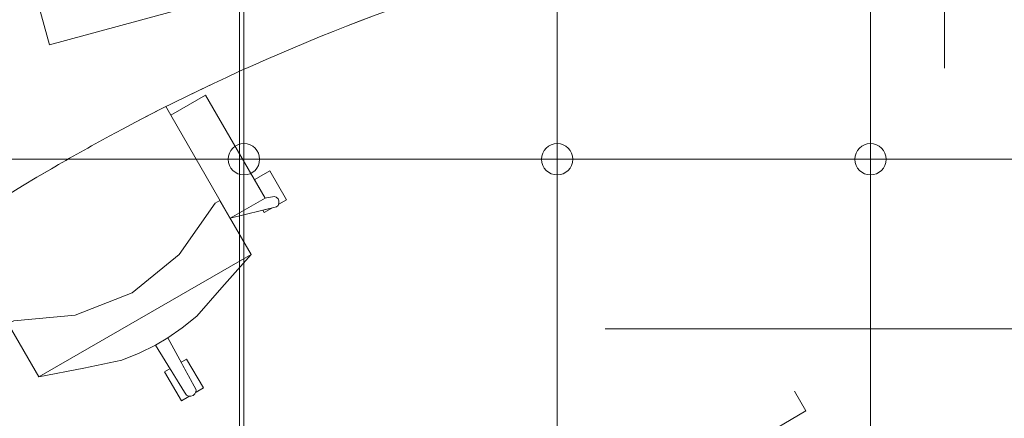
# Model space of a CAD drawing. Header units: metres. Extents: x -45 to 152, y -127 to 99.
# Tile 212 of 256: x -28.771 to -26.885, y -9.622 to -8.857. Entities that reach past the tile are written whole.
import ezdxf

# ---------------------------------------------------------------- set-up
doc = ezdxf.new("R2010")
doc.units = ezdxf.units.M
for name, pattern in [('Achsen 01', [5.291531, 3.175, -1.058062, 0.352704, -0.705764]), ('gestrichelt - 01', [2, 1, -1]), ('Raster 01', [2, 1, -1])]:
    doc.linetypes.add(name, pattern=pattern)
for name, color, linetype, lineweight in [('036_Bodenbelagarbeiten-350 Doppelbodenelement', 7, 'Continuous', 9), ('_1.35m (3D)', 7, 'Continuous', 9), ('_GRU (2D)', 7, 'Continuous', 9), ('_OG 2 (2D)', 7, 'Continuous', 9)]:
    doc.layers.add(name, color=color, linetype=linetype, lineweight=lineweight)
for name, color, linetype, lineweight, true_color in [('ACTES-Einrichtung Aufsicht.', 7, 'Continuous', 9, 0xa6a6a6), ('AV1-Achsen', 1, 'Achsen 01', 18, 0xff0000), ('AV1-Bewegungsfläche', 7, 'gestrichelt - 01', 9, 0xd9d9d9), ('AV1-Raster', 7, 'Raster 01', 9, 0xa6a6a6)]:
    doc.layers.add(name, color=color, linetype=linetype, lineweight=lineweight, true_color=true_color)

# ---------------------------------------------------------------- blocks, each defined once
blk = doc.blocks.new('Group-2')
at = {"layer": 'AV1-Raster'}
for p, q in [((-28.35, -22.95), (-28.35, 1.35)), ((-27, -22.95), (-27, 1.35)), ((1.35, -9.45), (-40.5, -9.45))]:
    blk.add_line(p, q, dxfattribs=at)
blk = doc.blocks.new('1.35m (3D)')
at = {"layer": 'AV1-Raster', "color": 7}
blk.add_blockref('Group-2', (0, 0), dxfattribs=at)
blk = doc.blocks.new('Group-97')
at = {"color": 255, "transparency": 33554559}
blk.add_wipeout([(-28.4192, -9.5634), (-28.4614, -9.5881), (-28.4937, -9.5328), (-28.4515, -9.5081)], dxfattribs=at).dxf.layer = 'ACTES-Einrichtung Aufsicht.'
at = {"layer": 'ACTES-Einrichtung Aufsicht.', "flags": 128}
blk.add_lwpolyline([(-28.4192, -9.5634), (-28.4614, -9.5881), (-28.4937, -9.5328), (-28.4515, -9.5081)], close=True, dxfattribs=at)
at = {"color": 255, "transparency": 33554559}
blk.add_wipeout([(-28.3277, -9.3074), (-28.3837, -9.3709), (-28.4315, -9.4258), (-28.4597, -9.4482), (-28.4873, -9.4675), (-28.511, -9.4815), (-28.542, -9.4966), (-28.5752, -9.5104), (-28.6484, -9.5255), (-28.7345, -9.5423)], dxfattribs=at).dxf.layer = 'ACTES-Einrichtung Aufsicht.'
at = {"layer": 'ACTES-Einrichtung Aufsicht.', "flags": 128}
blk.add_lwpolyline([(-28.3277, -9.3074), (-28.3837, -9.3709), (-28.4315, -9.4258), (-28.4597, -9.4482), (-28.4873, -9.4675), (-28.511, -9.4815), (-28.542, -9.4966), (-28.5752, -9.5104), (-28.6484, -9.5255), (-28.7345, -9.5423)], close=True, dxfattribs=at)
at = {"color": 255, "transparency": 33554559}
blk.add_wipeout([(-28.3277, -9.3074), (-28.7345, -9.5423), (-28.9442, -9.179), (-28.5374, -8.9441)], dxfattribs=at).dxf.layer = 'ACTES-Einrichtung Aufsicht.'
at = {"layer": 'ACTES-Einrichtung Aufsicht.', "flags": 128}
blk.add_lwpolyline([(-28.3277, -9.3074), (-28.7345, -9.5423), (-28.9442, -9.179), (-28.5374, -8.9441)], close=True, dxfattribs=at)
at = {"color": 255, "transparency": 33554559}
for points in [[(-28.5569, -8.9313), (-28.5993, -8.956), (-28.6316, -8.9007), (-28.5892, -8.876)], [(-28.3277, -9.3074), (-28.7345, -9.5423), (-28.7931, -9.4407), (-28.7826, -9.4346), (-28.6647, -9.4238), (-28.5555, -9.3809), (-28.4655, -9.3076), (-28.397, -9.2093), (-28.3875, -9.2038)]]:
    blk.add_wipeout(points, dxfattribs=at).dxf.layer = 'ACTES-Einrichtung Aufsicht.'
at = {"layer": 'ACTES-Einrichtung Aufsicht.', "flags": 128}
for points in [[(-28.5569, -8.9313), (-28.5993, -8.956), (-28.6316, -8.9007), (-28.5892, -8.876)], [(-28.3277, -9.3074), (-28.7345, -9.5423), (-28.7931, -9.4407), (-28.7826, -9.4346), (-28.6647, -9.4238), (-28.5555, -9.3809), (-28.4655, -9.3076), (-28.397, -9.2093), (-28.3875, -9.2038)]]:
    blk.add_lwpolyline(points, close=True, dxfattribs=at)
at = {"color": 255, "transparency": 33554559}
for points in [[(-28.5738, -8.9652), (-28.5716, -8.9328), (-28.5737, -8.9294), (-28.5772, -8.9264), (-28.5813, -8.925), (-28.5855, -8.9255), (-28.5896, -8.9277), (-28.5922, -8.9306), (-28.5931, -8.9351), (-28.5987, -8.9795)], [(-28.3343, -9.1712), (-28.2917, -9.1469), (-28.26, -9.2025), (-28.3026, -9.2268)], [(-28.4873, -9.4675), (-28.4333, -9.5669), (-28.4337, -9.5709), (-28.4343, -9.5723), (-28.4358, -9.5751), (-28.4389, -9.578), (-28.443, -9.5793), (-28.4476, -9.579), (-28.4513, -9.5775), (-28.454, -9.5738), (-28.4553, -9.5715), (-28.511, -9.4815)]]:
    blk.add_wipeout(points, dxfattribs=at).dxf.layer = 'ACTES-Einrichtung Aufsicht.'
at = {"layer": 'ACTES-Einrichtung Aufsicht.', "flags": 128}
for points in [[(-28.5738, -8.9652), (-28.5716, -8.9328), (-28.5737, -8.9294), (-28.5772, -8.9264), (-28.5813, -8.925), (-28.5855, -8.9255), (-28.5896, -8.9277), (-28.5922, -8.9306), (-28.5931, -8.9351), (-28.5987, -8.9795)], [(-28.3343, -9.1712), (-28.2917, -9.1469), (-28.26, -9.2025), (-28.3026, -9.2268)], [(-28.4873, -9.4675), (-28.4333, -9.5669), (-28.4337, -9.5709), (-28.4343, -9.5723), (-28.4358, -9.5751), (-28.4389, -9.578), (-28.443, -9.5793), (-28.4476, -9.579), (-28.4513, -9.5775), (-28.454, -9.5738), (-28.4553, -9.5715), (-28.511, -9.4815)]]:
    blk.add_lwpolyline(points, close=True, dxfattribs=at)
at = {"color": 255, "transparency": 33554559}
blk.add_wipeout([(-28.3678, -9.2378), (-28.279, -9.2164), (-28.2763, -9.2134), (-28.2747, -9.2091), (-28.2745, -9.2049), (-28.2763, -9.201), (-28.2797, -9.1977), (-28.2832, -9.1961), (-28.382, -9.2133)], dxfattribs=at).dxf.layer = 'ACTES-Einrichtung Aufsicht.'
at = {"layer": 'ACTES-Einrichtung Aufsicht.', "flags": 128}
blk.add_lwpolyline([(-28.3678, -9.2378), (-28.279, -9.2164), (-28.2763, -9.2134), (-28.2747, -9.2091), (-28.2745, -9.2049), (-28.2763, -9.201), (-28.2797, -9.1977), (-28.2832, -9.1961), (-28.382, -9.2133)], close=True, dxfattribs=at)
at = {"color": 255, "transparency": 33554559}
blk.add_wipeout([(-28.4818, -9.0404), (-28.415, -9.0019), (-28.3011, -9.1993), (-28.3678, -9.2378)], dxfattribs=at).dxf.layer = 'ACTES-Einrichtung Aufsicht.'
at = {"layer": 'ACTES-Einrichtung Aufsicht.', "flags": 128}
blk.add_lwpolyline([(-28.4818, -9.0404), (-28.415, -9.0019), (-28.3011, -9.1993), (-28.3678, -9.2378)], close=True, dxfattribs=at)
at = {"layer": 'AV1-Bewegungsfläche', "color": 9, "flags": 128}
blk.add_lwpolyline([(-29.0152, -10.63), (-29.5197, -9.7665, -0.063875), (-28.7104, -9.1432, -0.008083), (-28.5986, -9.0802, -0.055453), (-27.7762, -8.746), (-27.3719, -9.425), (-27.2652, -9.6076)], format="xyb", close=True, dxfattribs=at)
at = {"color": 255, "transparency": 33554687}
blk.add_wipeout([(-28.7104, -9.1432), (-28.6966, -9.1351), (-28.6827, -9.1271), (-28.6687, -9.1191), (-28.6548, -9.1112), (-28.6408, -9.1034), (-28.6267, -9.0956), (-28.6127, -9.0879), (-28.5986, -9.0802), (-28.5001, -9.0286), (-28.4003, -8.9797), (-28.2991, -8.9336), (-28.1967, -8.8903), (-28.0931, -8.8499), (-27.9885, -8.8123), (-27.8828, -8.7777), (-27.7762, -8.746), (-27.7696, -8.7416), (-27.7637, -8.7363), (-27.7587, -8.73), (-27.7548, -8.7231), (-27.752, -8.7156), (-27.7505, -8.7077), (-27.7502, -8.6998), (-27.7512, -8.6919), (-27.7512, -8.6918), (-27.7512, -8.6917), (-27.7513, -8.6917), (-27.7513, -8.6916), (-27.7513, -8.6915), (-27.7513, -8.6915), (-27.7513, -8.6914), (-27.7513, -8.6913), (-27.9672, -7.66), (-27.9702, -7.6507), (-27.9749, -7.6422), (-27.9812, -7.6348), (-27.9888, -7.6287), (-27.9975, -7.6242), (-28.0068, -7.6215), (-28.0165, -7.6207), (-28.0262, -7.6218), (-28.36, -7.707), (-28.6861, -7.8185), (-29.0022, -7.9555), (-29.3064, -8.1172), (-29.5969, -8.3025), (-29.8718, -8.5102), (-30.1293, -8.7391), (-30.3678, -8.9878), (-30.3679, -8.9878), (-30.3679, -8.9879), (-30.368, -8.9879), (-30.368, -8.988), (-30.3681, -8.9881), (-30.3681, -8.9881), (-30.3682, -8.9882), (-30.3682, -8.9882), (-30.3678, -8.9878), (-30.3735, -8.9957), (-30.3775, -9.0045), (-30.3797, -9.014), (-30.3801, -9.0237), (-30.3786, -9.0334), (-30.3752, -9.0425), (-30.3701, -9.0508), (-30.3635, -9.058), (-29.5782, -9.7606), (-29.572, -9.7654), (-29.565, -9.7691), (-29.5576, -9.7717), (-29.5499, -9.7731), (-29.542, -9.7733), (-29.5343, -9.7722), (-29.5267, -9.77), (-29.5197, -9.7665), (-29.4276, -9.6776), (-29.3327, -9.5916), (-29.2351, -9.5087), (-29.1349, -9.429), (-29.0323, -9.3525), (-28.9272, -9.2793), (-28.8199, -9.2095)], dxfattribs=at).dxf.layer = 'ACTES-Einrichtung Aufsicht.'
at = {"layer": 'ACTES-Einrichtung Aufsicht.', "transparency": 33554534, "flags": 128}
blk.add_lwpolyline([(-28.7104, -9.1432, -0.008083), (-28.5986, -9.0802, -0.055453), (-27.7762, -8.746, 0.330906), (-27.7512, -8.6919, -0.002569), (-27.7513, -8.6913), (-27.9672, -7.66, 0.41107), (-28.0262, -7.6218, 0.160224), (-30.3678, -8.9878, 0.00305), (-30.3682, -8.9882), (-30.3678, -8.9878, 0.411112), (-30.3635, -9.058), (-29.5782, -9.7606, 0.325472), (-29.5197, -9.7665, -0.063875)], format="xyb", close=True, dxfattribs=at)
at = {"color": 255, "transparency": 33554559}
blk.add_wipeout([(-28.2496, -8.7787), (-28.7138, -8.9057), (-28.7629, -8.7262), (-28.2986, -8.5993)], dxfattribs=at).dxf.layer = 'ACTES-Einrichtung Aufsicht.'
at = {"layer": 'ACTES-Einrichtung Aufsicht.', "flags": 128}
blk.add_lwpolyline([(-28.2496, -8.7787), (-28.7138, -8.9057), (-28.7629, -8.7262), (-28.2986, -8.5993)], close=True, dxfattribs=at)
blk = doc.blocks.new('Group-101')
at = {"layer": 'ACTES-Einrichtung Aufsicht.'}
blk.add_blockref('Group-97', (0, 0), dxfattribs=at)
blk = doc.blocks.new('OG 2 (2D)')
at = {"layer": 'ACTES-Einrichtung Aufsicht.'}
blk.add_blockref('Group-101', (0, 0), dxfattribs=at)
at = {"layer": '036_Bodenbelagarbeiten-350 Doppelbodenelement', "color": 230, "linetype": 'Continuous', "flags": 128}
for points in [[(-28.9416, -8.525), (-28.3416, -8.525), (-28.3416, -9.125), (-28.9416, -9.125)], [(-28.3416, -8.525), (-27.7416, -8.525), (-27.7416, -9.125), (-28.3416, -9.125)], [(-27.7416, -8.525), (-27.1416, -8.525), (-27.1416, -9.125), (-27.7416, -9.125)], [(-27.1416, -8.525), (-26.5416, -8.525), (-26.5416, -9.125), (-27.1416, -9.125)], [(-28.9416, -9.125), (-28.3416, -9.125), (-28.3416, -9.725), (-28.9416, -9.725)], [(-28.3416, -9.125), (-27.7416, -9.125), (-27.7416, -9.725), (-28.3416, -9.725)], [(-27.7416, -9.125), (-27.1416, -9.125), (-27.1416, -9.725), (-27.7416, -9.725)], [(-27.1416, -9.125), (-26.5416, -9.125), (-26.5416, -9.725), (-27.1416, -9.725)]]:
    blk.add_lwpolyline(points, close=True, dxfattribs=at)
at = {"layer": '036_Bodenbelagarbeiten-350 Doppelbodenelement', "color": 230, "lineweight": 18}
for centre in [(-28.3416, -9.125), (-27.7416, -9.125), (-27.1416, -9.125)]:
    blk.add_circle(centre, 0.03, dxfattribs=at)
blk = doc.blocks.new('Group-734')
at = {"layer": 'AV1-Achsen'}
blk.add_line((-28.35, -26.5), (-28.35, 4.9), dxfattribs=at)
blk = doc.blocks.new('GRU (2D)')
at = {"layer": 'AV1-Achsen', "color": 7}
blk.add_blockref('Group-734', (0, 0), dxfattribs=at)

msp = doc.modelspace()

# ---------------------------------------------------------------- block references
at = {"layer": '_1.35m (3D)'}
msp.add_blockref('1.35m (3D)', (0, 0), dxfattribs=at)

# ---------------------------------------------------------------- next in the draw order: block references
at = {"layer": '_OG 2 (2D)'}
msp.add_blockref('OG 2 (2D)', (0, 0), dxfattribs=at)

# ---------------------------------------------------------------- next in the draw order: block references
at = {"layer": '_GRU (2D)'}
msp.add_blockref('GRU (2D)', (0, 0), dxfattribs=at)

doc.saveas('drawing.dxf')
